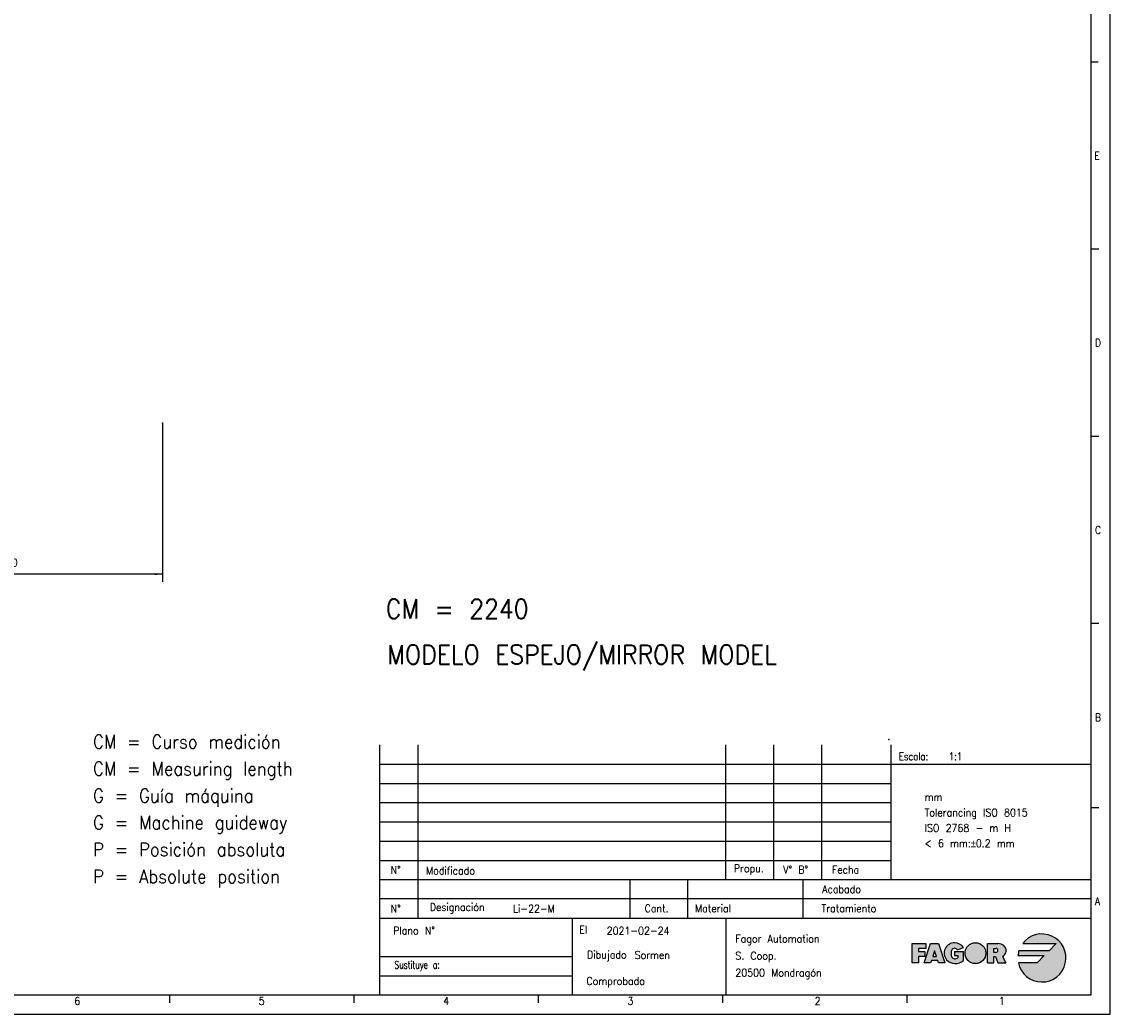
# Model space of a CAD drawing. Header units: millimetres. Extents: x -235 to 3416, y -109 to 485.
# Tile 11 of 36: x 322 to 605, y -109 to 149. Entities that reach past the tile are written whole.
import ezdxf

# ---------------------------------------------------------------- set-up
doc = ezdxf.new("R2010")
doc.units = ezdxf.units.MM
doc.layers.add('1', color=7, linetype='Continuous')
doc.styles.add('CONVERTER_11', font='txt.shx', dxfattribs={"width": 0.9})
doc.styles.add('CONVERTER_13', font='txt.shx', dxfattribs={"width": 0.72})
doc.styles.add('CONVERTER_14', font='txt.shx', dxfattribs={"width": 0.81})
doc.dimstyles.new('ME10_DIM_42', dxfattribs={"dimtxt": 2, "dimasz": 2, "dimexe": 2, "dimexo": 0, "dimgap": 2, "dimtad": 1, "dimdsep": 46, "dimtxsty": 'CONVERTER_11', "dimsah": 1, "dimcen": 0.09, "dimclrd": 2, "dimclre": 2, "dimclrt": 2, "dimadec": 0, "dimazin": 0, "dimtfac": 1, "dimtdec": 4, "dimtix": 1, "dimtmove": 0, "dimatfit": 3, "dimfxl": 1, "dimtolj": 1, "dimtzin": 0, "dimarcsym": 0})

# ---------------------------------------------------------------- blocks, each defined once
blk = doc.blocks.new('*D82')
at = {"layer": '1', "color": 2, "linetype": 'Continuous'}
for p, q in [((278.2653044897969, 44.40000337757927), (278.2653044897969, 3.17706942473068)), ((358.2653044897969, 44.40000337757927), (358.2653044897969, 3.17706942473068)), ((358.2653044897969, 5.17706942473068), (278.2653044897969, 5.17706942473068))]:
    blk.add_line(p, q, dxfattribs=at)
at = {"layer": '1', "color": 2}
for points in [[(280.2653044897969, 5.44037441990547), (280.2653044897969, 4.91376442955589), (278.2653044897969, 5.17706942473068)], [(356.2653044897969, 4.91376442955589), (356.2653044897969, 5.44037441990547), (358.2653044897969, 5.17706942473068)]]:
    blk.add_solid(points, dxfattribs=at)
at = {"layer": '1', "color": 2, "insert": (315.2103044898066, 7.17706147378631), "char_height": 2, "attachment_point": 7, "rotation": 0.00013888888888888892, "line_spacing_factor": 0.60024009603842, "style": 'CONVERTER_11'}
blk.add_mtext('\\C2;rx\\C2;80', dxfattribs=at)
blk = doc.blocks.new('tolerancias__39', base_point=(547.2149843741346, -37.82507050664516))
at = {"layer": '1', "color": 7}
blk.add_point((547.2149843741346, -37.82507050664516), dxfattribs=at)
blk = doc.blocks.new('tolerancias__40', base_point=(547.8144653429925, -74.22039922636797))
at = {"layer": '1', "color": 7}
blk.add_point((547.8144653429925, -74.22039922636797), dxfattribs=at)
blk = doc.blocks.new('Marco_a1', base_point=(184.8144653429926, 187.7796007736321))
at = {"layer": '1', "linetype": 'Continuous'}
h = blk.add_hatch(color=2, dxfattribs=at)
edge = h.paths.add_edge_path()
edge.add_line((590.7861250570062, -90.84599406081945), (588.9111250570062, -92.72099406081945))
edge.add_line((588.9111250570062, -92.72099406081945), (581.0740050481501, -92.72099406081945))
edge.add_arc((587.0361250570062, -94.59599406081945), 6.250000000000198, 162.5423968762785, 174.2608295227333)
edge.add_line((580.8174535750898, -93.97099406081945), (587.6611250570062, -93.97099406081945))
edge.add_line((587.6611250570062, -93.97099406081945), (585.7861250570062, -95.84599406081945))
edge.add_line((585.7861250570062, -95.84599406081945), (580.9124007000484, -95.84599406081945))
edge.add_arc((587.0361250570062, -94.59599406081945), 6.249999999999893, 191.5369590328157, 503.130102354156)
edge.add_line((582.0361250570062, -90.84599406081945), (590.7861250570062, -90.84599406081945))
blk.add_hatch(color=2, dxfattribs=at).paths.add_polyline_path([(556.8277917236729, -92.09599406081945), (554.9527917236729, -92.09599406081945), (554.9527917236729, -92.92932739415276), (556.6194583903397, -92.92932739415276), (556.6194583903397, -93.76266072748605), (556.6194583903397, -94.17932739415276), (554.9527917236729, -94.17932739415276), (554.9527917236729, -95.84599406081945), (553.2861250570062, -95.84599406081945), (553.2861250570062, -90.84599406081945), (556.8277917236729, -90.84599406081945)])
h = blk.add_hatch(color=2, dxfattribs=at)
h.paths.add_polyline_path([(560.1611250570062, -95.84599406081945), (559.9527917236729, -95.22099406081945), (558.2861250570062, -95.22099406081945), (558.0777917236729, -95.84599406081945), (556.4111250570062, -95.84599406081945), (558.0777917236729, -90.84599406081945), (560.1611250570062, -90.84599406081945), (561.8277917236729, -95.84599406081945)])
h.paths.add_polyline_path([(559.1194583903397, -92.72099406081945), (558.6333472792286, -94.17932739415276), (559.6055695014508, -94.17932739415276)], flags=16)
h = blk.add_hatch(color=2, dxfattribs=at)
edge = h.paths.add_edge_path()
edge.add_line((564.3312465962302, -92.92932739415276), (564.3312465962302, -93.97099406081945))
edge.add_line((564.3312465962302, -93.97099406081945), (565.1645799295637, -93.97099406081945))
edge.add_line((565.1645799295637, -93.97099406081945), (565.1645799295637, -94.59599406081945))
edge.add_arc((564.3312465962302, -93.03349406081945), 1.770833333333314, 270, 298.0724869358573, ccw=False)
edge.add_arc((564.3312465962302, -93.97099406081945), 0.8333333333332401, 202.6198649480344, 270, ccw=False)
edge.add_arc((565.5812465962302, -93.45016072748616), 2.187499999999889, 154.6230664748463, 202.619864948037, ccw=False)
edge.add_arc((564.3288787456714, -92.92933074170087), 0.835386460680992, 29.91899816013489, 150.0810018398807, ccw=False)
edge.add_line((565.0529344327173, -92.51266072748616), (566.6099690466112, -91.88766072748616))
edge.add_arc((564.3277917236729, -93.34599406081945), 2.708333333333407, 32.57897039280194, 90)
edge.add_arc((564.3277917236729, -93.34599406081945), 2.7083333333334, 90, 219.5977388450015)
edge.add_arc((564.506467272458, -92.95005454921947), 3.104272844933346, 223.1289646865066, 312.983270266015)
edge.add_line((566.622913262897, -95.22099406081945), (566.622913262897, -92.92932739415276))
edge.add_line((566.622913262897, -92.92932739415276), (564.3312465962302, -92.92932739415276))
h = blk.add_hatch(color=2, dxfattribs=at)
edge = h.paths.add_edge_path()
edge.add_arc((569.7442851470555, -93.34599406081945), 2.708333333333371, 0, 360)
h = blk.add_hatch(color=2, dxfattribs=at)
edge = h.paths.add_edge_path()
edge.add_arc((576.1012248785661, -92.66967744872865), 1.643411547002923, -66.7233294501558, 50.761309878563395, ccw=False)
edge.add_line((576.7506542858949, -94.17932739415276), (577.6772287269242, -95.84599406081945))
edge.add_line((577.6772287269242, -95.84599406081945), (575.595503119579, -95.84599406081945))
edge.add_line((575.595503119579, -95.84599406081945), (574.970503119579, -94.17932739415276))
edge.add_line((574.970503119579, -94.17932739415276), (574.5538364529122, -94.17932739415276))
edge.add_line((574.5538364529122, -94.17932739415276), (574.5538364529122, -95.84599406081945))
edge.add_line((574.5538364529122, -95.84599406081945), (572.8871697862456, -95.84599406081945))
edge.add_line((572.8871697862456, -95.84599406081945), (572.8871697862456, -90.84599406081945))
edge.add_line((572.8871697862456, -90.84599406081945), (574.5538364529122, -90.84599406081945))
edge.add_line((574.5538364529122, -90.84599406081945), (575.595503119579, -90.84599406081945))
edge.add_arc((575.595503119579, -93.28889939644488), 2.442905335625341, 50.76130987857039, 90, ccw=False)
edge = h.paths.add_edge_path(flags=16)
edge.add_arc((575.0746697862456, -92.61682739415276), 0.5208333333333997, 270, 450)
edge.add_line((575.0746697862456, -92.09599406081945), (574.5538364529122, -92.09599406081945))
edge.add_line((574.5538364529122, -92.09599406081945), (574.5538364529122, -93.13766072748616))
edge.add_line((574.5538364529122, -93.13766072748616), (575.0746697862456, -93.13766072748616))
at = {"layer": '1', "color": 2, "linetype": 'Continuous'}
for p, q in [((604.8144653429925, -109.220399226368), (604.8144653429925, 484.7796007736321)), ((601.6626111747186, 138.312934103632), (599.6626111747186, 138.312934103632)), ((601.8144653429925, 89.64626744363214), (599.8144653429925, 89.64626744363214)), ((601.8144653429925, 40.97960077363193), (599.8144653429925, 40.97960077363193)), ((601.8144653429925, -7.68706589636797), (599.8144653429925, -7.68706589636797)), ((414.8144653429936, -44.22039922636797), (599.8144653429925, -44.22039922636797)), ((414.8144653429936, -49.22039922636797), (547.8144653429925, -49.22039922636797)), ((414.8144653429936, -54.22039922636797), (547.8144653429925, -54.22039922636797)), ((601.8144653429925, -55.55373255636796), (599.8144653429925, -55.55373255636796)), ((414.8144653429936, -59.22039922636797), (547.8144653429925, -59.22039922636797)), ((414.8144653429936, -64.22039922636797), (547.8144653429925, -64.22039922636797)), ((414.8144653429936, -69.22039922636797), (547.8144653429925, -69.22039922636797)), ((599.8144653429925, -79.22039922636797), (414.8144653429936, -79.22039922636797)), ((553.2861250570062, -90.84599406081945), (556.8277917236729, -90.84599406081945)), ((553.2861250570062, -95.84599406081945), (553.2861250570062, -90.84599406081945)), ((554.9527917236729, -92.09599406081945), (554.9527917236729, -92.92932739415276)), ((556.8277917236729, -92.09599406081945), (554.9527917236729, -92.09599406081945)), ((554.9527917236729, -92.92932739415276), (556.6194583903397, -92.92932739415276)), ((556.4111250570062, -95.84599406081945), (558.0777917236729, -90.84599406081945)), ((556.6194583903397, -92.92932739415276), (556.6194583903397, -93.76266072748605)), ((556.8277917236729, -90.84599406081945), (556.8277917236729, -92.09599406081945)), ((558.0777917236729, -90.84599406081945), (560.1611250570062, -90.84599406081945)), ((559.1194583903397, -92.72099406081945), (558.6333472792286, -94.17932739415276)), ((559.6055695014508, -94.17932739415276), (559.1194583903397, -92.72099406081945)), ((560.1611250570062, -90.84599406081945), (561.8277917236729, -95.84599406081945)), ((564.3312465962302, -92.92932739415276), (566.622913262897, -92.92932739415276)), ((564.3312465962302, -92.92932739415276), (564.3312465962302, -93.97099406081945)), ((565.0529344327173, -92.51266072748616), (566.6099690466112, -91.88766072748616)), ((566.622913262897, -95.22099406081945), (566.622913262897, -92.92932739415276)), ((572.8871697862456, -90.84599406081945), (574.5538364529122, -90.84599406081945)), ((572.8871697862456, -95.84599406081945), (572.8871697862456, -90.84599406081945)), ((574.5538364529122, -90.84599406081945), (575.595503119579, -90.84599406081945)), ((574.5538364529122, -92.09599406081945), (575.0746697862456, -92.09599406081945)), ((574.5538364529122, -93.13766072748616), (574.5538364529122, -92.09599406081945)), ((575.0746697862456, -93.13766072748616), (574.5538364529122, -93.13766072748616)), ((588.9111250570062, -92.72099406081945), (581.0740050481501, -92.72099406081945)), ((582.0361250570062, -90.84599406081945), (590.7861250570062, -90.84599406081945)), ((590.7861250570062, -90.84599406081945), (588.9111250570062, -92.72099406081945)), ((554.9527917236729, -95.84599406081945), (553.2861250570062, -95.84599406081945)), ((554.9527917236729, -94.17932739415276), (554.9527917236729, -95.84599406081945)), ((556.6194583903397, -94.17932739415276), (554.9527917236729, -94.17932739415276)), ((558.0777917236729, -95.84599406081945), (556.4111250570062, -95.84599406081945)), ((556.6194583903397, -93.76266072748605), (556.6194583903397, -94.17932739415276)), ((558.2861250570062, -95.22099406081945), (558.0777917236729, -95.84599406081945)), ((559.9527917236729, -95.22099406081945), (558.2861250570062, -95.22099406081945)), ((558.6333472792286, -94.17932739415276), (559.6055695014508, -94.17932739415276)), ((560.1611250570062, -95.84599406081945), (559.9527917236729, -95.22099406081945)), ((561.8277917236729, -95.84599406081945), (560.1611250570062, -95.84599406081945)), ((564.3312465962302, -93.97099406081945), (565.1645799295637, -93.97099406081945)), ((565.1645799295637, -93.97099406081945), (565.1645799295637, -94.59599406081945)), ((572.8871697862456, -95.84599406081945), (574.5538364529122, -95.84599406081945)), ((574.5538364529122, -95.84599406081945), (574.5538364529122, -94.17932739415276)), ((574.5538364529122, -94.17932739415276), (574.970503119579, -94.17932739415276)), ((574.970503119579, -94.17932739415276), (575.595503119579, -95.84599406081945)), ((575.595503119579, -95.84599406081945), (577.6772287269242, -95.84599406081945)), ((576.7506542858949, -94.17932739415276), (577.6772287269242, -95.84599406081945)), ((580.8174535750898, -93.97099406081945), (587.6611250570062, -93.97099406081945)), ((585.7861250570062, -95.84599406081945), (580.9124007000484, -95.84599406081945)), ((587.6611250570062, -93.97099406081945), (585.7861250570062, -95.84599406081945)), ((414.8144653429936, -99.22039922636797), (464.8144653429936, -99.22039922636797)), ((360.1085829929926, -104.2667880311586), (360.1085829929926, -106.2667880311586)), ((408.0497594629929, -104.2667880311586), (408.0497594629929, -106.2667880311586)), ((455.9909359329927, -104.2667880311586), (455.9909359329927, -106.2667880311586)), ((503.9321124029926, -104.2667880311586), (503.9321124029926, -106.2667880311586)), ((551.8732888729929, -104.220399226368), (551.8732888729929, -106.220399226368)), ((-235.1855346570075, -109.220399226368), (604.8144653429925, -109.220399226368))]:
    blk.add_line(p, q, dxfattribs=at)
at = {"layer": '1', "color": 7, "linetype": 'Continuous'}
for p, q in [((599.8144653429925, -104.220399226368), (599.8144653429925, 479.7796007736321)), ((414.8144653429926, -104.220399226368), (414.8144653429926, -39.22039922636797)), ((424.8144653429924, -84.22039922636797), (424.8144653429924, -39.22039922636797)), ((504.8144653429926, -74.22039922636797), (504.8144653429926, -39.22039922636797)), ((517.3144653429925, -74.22039922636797), (517.3144653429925, -39.22039922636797)), ((529.8144653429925, -74.22039922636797), (529.8144653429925, -39.22039922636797)), ((547.8144653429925, -74.22039922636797), (547.8144653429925, -39.22039922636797)), ((414.8144653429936, -74.22039922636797), (599.8144653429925, -74.22039922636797)), ((479.8144653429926, -74.22039922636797), (479.8144653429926, -84.22039922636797)), ((494.8144653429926, -74.22039922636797), (494.8144653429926, -84.22039922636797)), ((524.8144653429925, -74.22039922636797), (524.8144653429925, -84.22039922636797)), ((414.8144653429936, -84.22039922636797), (599.8144653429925, -84.22039922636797)), ((464.8144653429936, -84.22039922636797), (464.8144653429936, -94.22039922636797)), ((504.8144653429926, -84.22039922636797), (504.8144653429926, -104.220399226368)), ((414.8144653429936, -94.22039922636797), (464.8144653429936, -94.22039922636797)), ((464.8144653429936, -94.22039922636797), (464.8144653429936, -99.22039922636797)), ((464.8144653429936, -99.22039922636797), (464.8144653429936, -104.220399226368)), ((-215.1855346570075, -104.2203992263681), (599.8144653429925, -104.220399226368))]:
    blk.add_line(p, q, dxfattribs=at)
at = {"layer": '1', "color": 2, "linetype": 'Continuous'}
blk.add_circle((569.7442851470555, -93.34599406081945), 2.708333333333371, dxfattribs=at)
for centre, radius, start, end in [((587.0361250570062, -94.59599406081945), 6.249999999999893, 191.5369590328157, 143.130102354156), ((564.3277917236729, -93.34599406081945), 2.7083333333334, 90, 219.5977388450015), ((565.5812465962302, -93.45016072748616), 2.187499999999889, 154.6230664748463, 202.619864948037), ((564.3288787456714, -92.92933074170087), 0.835386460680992, 29.9189981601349, 150.0810018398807), ((564.3277917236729, -93.34599406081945), 2.708333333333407, 32.57897039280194, 90), ((575.0746697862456, -92.61682739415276), 0.5208333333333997, 270, 90), ((575.595503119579, -93.28889939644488), 2.442905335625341, 50.76130987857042, 90), ((576.1012248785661, -92.66967744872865), 1.643411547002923, 293.2766705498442, 50.76130987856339), ((587.0361250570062, -94.59599406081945), 6.250000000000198, 162.5423968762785, 174.2608295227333), ((564.506467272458, -92.95005454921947), 3.104272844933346, 223.1289646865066, 312.983270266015), ((564.3312465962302, -93.97099406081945), 0.8333333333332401, 202.6198649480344, 270), ((564.3312465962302, -93.03349406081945), 1.770833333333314, 270, 298.0724869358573)]:
    blk.add_arc(centre, radius, start, end, dxfattribs=at)
at = {"layer": '1', "color": 2}
for s, style, width, p in [('Escala:   1:1', 'CONVERTER_14', 0.81, (549.8144653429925, -43.22039922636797)), ('El', 'CONVERTER_11', 0.9, (466.6709961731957, -88.22039922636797))]:
    blk.add_text(s, height=2, dxfattribs=dict(at, style=style, width=width)).set_placement(p)
at = {"layer": '1', "color": 2, "char_height": 2}
for s, insert, attachment_point, line_spacing_factor, style in [('E', (600.6626111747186, 113.979600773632), 4, 1.20048019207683, 'CONVERTER_11'), ('D', (600.8144653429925, 65.31293410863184), 4, 1.20048019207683, 'CONVERTER_11'), ('C', (600.8144653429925, 16.64626743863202), 4, 1.20048019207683, 'CONVERTER_11'), ('B', (600.8144653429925, -32.02039922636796), 4, 1.20048019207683, 'CONVERTER_11'), ('N%%d', (418.9359217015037, -71.72039922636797), 5, 1.32052821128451, 'CONVERTER_11'), ('Modificado', (426.8411380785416, -71.88881551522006), 4, 1.32052821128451, 'CONVERTER_11'), ('Propu.', (506.9021583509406, -71.65264731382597), 4, 1.32052821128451, 'CONVERTER_11'), ('V%%d B%%d', (519.7389604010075, -71.65264731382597), 4, 1.20048019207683, 'CONVERTER_11'), ('Fecha', (532.4083241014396, -71.65264731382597), 4, 1.32052821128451, 'CONVERTER_11'), ('Acabado', (539.9804469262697, -76.72039922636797), 6, 1.32052821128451, 'CONVERTER_11'), ('A', (600.8144653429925, -79.88706589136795), 4, 1.20048019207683, 'CONVERTER_11'), ('N%%d', (418.9359217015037, -81.79714185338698), 5, 1.32052821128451, 'CONVERTER_11'), ('Designación', (427.8144653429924, -81.72039922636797), 4, 1.32052821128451, 'CONVERTER_11'), ('Cant.', (486.8144653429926, -81.72039922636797), 5, 1.32052821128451, 'CONVERTER_11'), ('Material', (496.8144653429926, -81.72039922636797), 4, 1.32052821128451, 'CONVERTER_11'), ('Tratamiento', (543.9804469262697, -81.72039922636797), 6, 1.32052821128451, 'CONVERTER_11'), ('Plano N%%d', (429.1464032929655, -87.47591680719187), 6, 1.32052821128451, 'CONVERTER_11'), ('Fagor Automation\\PS. Coop.\\P20500 Mondragón', (507.2878943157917, -94.35581747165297), 4, 1.32052821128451, 'CONVERTER_11'), ('Dibujado', (479.0343105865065, -94.08862644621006), 6, 1.32052821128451, 'CONVERTER_11'), ('Sustituye a:', (430.3748860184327, -96.72039922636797), 6, 1.32052821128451, 'CONVERTER_13'), ('Comprobado', (483.7576746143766, -100.9375042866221), 6, 1.32052821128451, 'CONVERTER_11'), ('6', (335.3248856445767, -105.7667880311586), 4, 1.20048019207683, 'CONVERTER_11'), ('5', (383.2986028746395, -105.7667880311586), 4, 1.20048019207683, 'CONVERTER_11'), ('4', (431.3096997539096, -105.7667880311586), 4, 1.20048019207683, 'CONVERTER_11'), ('3', (479.2377337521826, -105.7667880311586), 4, 1.20048019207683, 'CONVERTER_11'), ('2', (527.9027006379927, -105.7667880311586), 4, 1.20048019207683, 'CONVERTER_11'), ('1', (575.8438771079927, -105.7667880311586), 4, 1.20048019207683, 'CONVERTER_11')]:
    blk.add_mtext(s, dxfattribs=dict(at, insert=insert, attachment_point=attachment_point, line_spacing_factor=line_spacing_factor, style=style))
blk = doc.blocks.new('Top', base_point=(184.8144653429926, 187.7796007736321))
blk.add_blockref('Marco_a1', (184.8144653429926, 187.7796007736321))
blk = doc.blocks.new('_dummy_frame__41', base_point=(-235.1855346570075, -174.5728945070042))
blk.add_blockref('Top', (184.8144653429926, 187.7796007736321))
blk = doc.blocks.new('_dummy_frame__42', base_point=(-346.4995658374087, -309.5127608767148))
at = {"layer": '1'}
for name, p in [('_dummy_frame__41', (-235.1855346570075, -174.5728945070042)), ('tolerancias__39', (547.2149843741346, -37.82507050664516)), ('tolerancias__40', (547.8144653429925, -74.22039922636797))]:
    blk.add_blockref(name, p, dxfattribs=at)
at = {"layer": '1', "color": 2, "style": 'CONVERTER_11', "width": 0.9}
for s, height, p in [('CM = 2240', 5, (416.3629828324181, -6.36472707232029)), ('MODELO ESPEJO/MIRROR MODEL', 5, (416.697213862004, -18.24275573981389)), ('Li-22-M', 2, (449.456998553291, -82.7704903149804)), ('2021-02-24', 2, (473.818146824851, -88.5197412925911)), ('Sormen', 2, (481.0997795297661, -94.81625236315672))]:
    blk.add_text(s, height=height, dxfattribs=at).set_placement(p)
at = {"layer": '1', "color": 2, "insert": (556.53543961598, -65.7993288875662), "char_height": 2, "attachment_point": 7, "line_spacing_factor": 1.20048019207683, "style": 'CONVERTER_11'}
blk.add_mtext('mm\\PTolerancing ISO 8015\\PISO 2768 - m H\\P< 6 mm:{\\Fgdt;`}0.2 mm', dxfattribs=at)
blk = doc.blocks.new('A', base_point=(268.5824000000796, 214.1200000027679))
at = {"layer": '1', "color": 7}
blk.add_point((358.2653044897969, 44.40000337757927), dxfattribs=at)
at = {"layer": '1'}
dim = blk.add_aligned_dim(p1=(278.2653044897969, 44.40000337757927), p2=(358.2653044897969, 44.40000337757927), distance=-39.222933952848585, dimstyle='ME10_DIM_42', override={"dimpost": 'rx<>'}, dxfattribs=at)
dim.commit()
dim.dimension.update_dxf_attribs({"geometry": '*D82', "text_midpoint": (318.2653044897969, 8.17706942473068), "text_rotation": 0.00013888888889})

msp = doc.modelspace()

# ---------------------------------------------------------------- block references
msp.add_blockref('A', (268.5824000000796, 214.1200000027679))
at = {"layer": '1'}
msp.add_blockref('_dummy_frame__42', (-346.4995658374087, -309.5127608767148), dxfattribs=at)

# ---------------------------------------------------------------- texts
at = {"layer": '1', "color": 2, "insert": (340.201895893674, -76.322742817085), "char_height": 3.5, "attachment_point": 7, "line_spacing_factor": 1.20048019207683, "style": 'CONVERTER_11'}
msp.add_mtext('CM = Curso medición\\PCM = Measuring length\\PG = Guía máquina\\PG = Machine guideway\\PP = Posición absoluta\\PP = Absolute position', dxfattribs=at)

doc.saveas('drawing.dxf')
